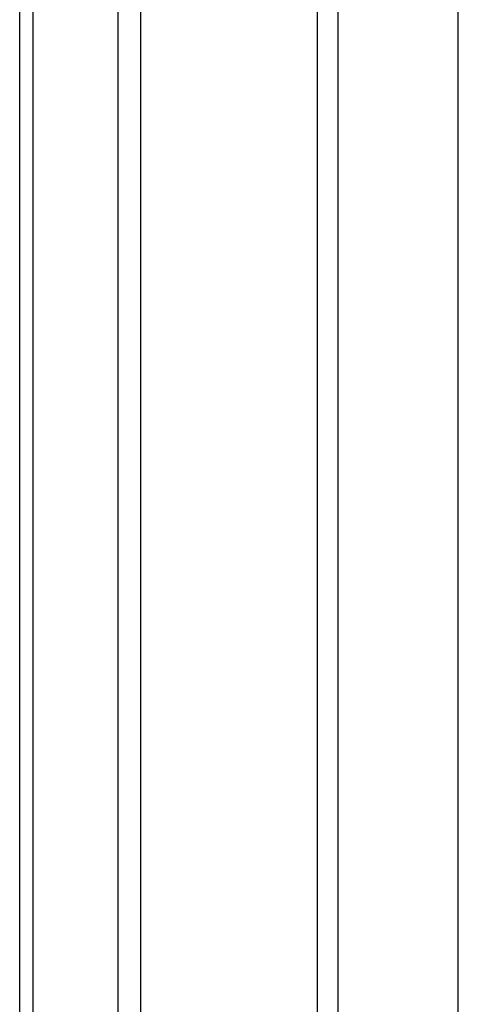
# Model space of a CAD drawing. Header units: inches. Extents: x 18 to 430, y 47 to 208.
# Tile 87 of 108: x 390.515 to 391.449, y 167.973 to 170.07. Entities that reach past the tile are written whole.
import ezdxf

# ---------------------------------------------------------------- set-up
doc = ezdxf.new("R2010")
doc.units = ezdxf.units.IN
doc.header["$MEASUREMENT"] = 0
doc.layers.add('Visible Edges(ANSI)', color=7, linetype='Continuous', lineweight=25)
doc.layers.add('Visible Tangent Edges(ANSI)', color=7, linetype='Continuous', lineweight=25)

msp = doc.modelspace()

# ---------------------------------------------------------------- linework, layer by layer
at = {"layer": 'Visible Edges(ANSI)'}
for p, q in [((390.5154, 155.1455), (390.5154, 179.9024)), ((390.7731, 154.906), (390.7731, 179.9087)), ((390.725, 154.8783), (390.725, 179.8811)), ((391.4488, 154.4615), (391.4488, 179.4642))]:
    msp.add_line(p, q, dxfattribs=at)
at = {"layer": 'Visible Tangent Edges(ANSI)'}
for p, q in [((391.1485, 180.204), (391.1485, 155.5094)), ((391.1923, 180.1215), (391.1923, 155.592)), ((390.5444, 155.0301), (390.5444, 179.9372))]:
    msp.add_line(p, q, dxfattribs=at)

doc.saveas('drawing.dxf')
